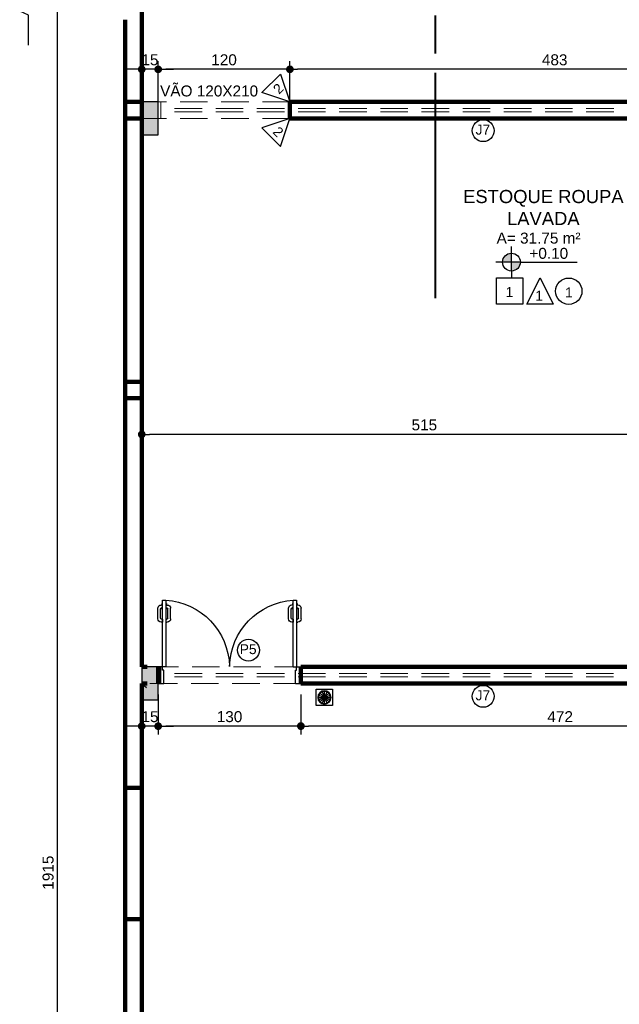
# Model space of a CAD drawing. Header units: metres. Extents: x -44 to 208, y -13 to 238.
# Tile 95 of 154: x -32 to -27, y 219 to 228. Entities that reach past the tile are written whole.
import ezdxf
from ezdxf.enums import TextEntityAlignment as Align

# ---------------------------------------------------------------- set-up
doc = ezdxf.new("R2010")
doc.units = ezdxf.units.M
doc.header["$MEASUREMENT"] = 0
doc.linetypes.add('HIDDEN', pattern=[0.375, 0.25, -0.125])
doc.layers.add('A4Proj', color=1, linetype='HIDDEN', lineweight=9)
doc.layers.add('ALV-ALT', color=7, linetype='Continuous', lineweight=90)
for name, color, linetype in [('CTA-GER', 35, 'Continuous'), ('ESQ-POR', 3, 'Continuous'), ('EST-LAJ', 6, 'Continuous'), ('HTC-PIS', 8, 'Continuous'), ('PIS-DSN', 40, 'Continuous'), ('PRJ-GER', 1, 'HIDDEN'), ('SMB-GER', 9, 'Continuous'), ('TXT-AMB', 25, 'Continuous'), ('TXT-ESP', 40, 'Continuous')]:
    doc.layers.add(name, color=color, linetype=linetype)
doc.styles.add('ARIAL', font='arial.ttf')
doc.styles.add('Griffe', font='arial.ttf')
doc.styles.add('Texto Ambiente 1-50', font='arial.ttf', dxfattribs={"height": 0.12})
doc.styles.add('Texto Cota', font='arial.ttf')
doc.styles.add('Texto Especificacao 1-50', font='arial.ttf', dxfattribs={"height": 0.1})
doc.dimstyles.new('ARQ-1-50', dxfattribs={"dimscale": 0, "dimtxt": 0.1, "dimasz": 0.07, "dimexe": 0.075, "dimexo": 0.1, "dimgap": 0.035, "dimtad": 1, "dimdec": 0, "dimlfac": 100, "dimzin": 1, "dimdsep": 46, "dimtxsty": 'Texto Cota', "dimblk": 'DOT', "dimcen": 0.1, "dimclrd": 256, "dimclre": 256, "dimclrt": 15, "dimaunit": 1, "dimadec": 0, "dimazin": 0, "dimtfac": 1.8, "dimtdec": 0, "dimtix": 1, "dimtmove": 2, "dimatfit": 1, "dimldrblk": 'DOT', "dimfxl": 1, "dimtolj": 1, "dimtzin": 4, "dimlwd": -1, "dimarcsym": 0})

# ---------------------------------------------------------------- blocks, each defined once
blk = doc.blocks.new('A$C6031014A')
at = {"layer": 'HTC-PIS'}
h = blk.add_hatch(color=256, dxfattribs=at)
h.dxf.hatch_style = 1
h.paths.add_polyline_path([(0.15, 0), (0, 0), (0, -0.3), (0.15, -0.3)])
h = blk.add_hatch(color=256, dxfattribs=at)
h.dxf.hatch_style = 1
h.paths.add_polyline_path([(0.15, -5.15), (0, -5.15), (0, -5.45), (0.15, -5.45)])
at = {"layer": 'EST-LAJ'}
for points in [[(0.15, 0), (0, 0), (0, -0.3), (0.15, -0.3), (0.15, 0)], [(0.15, -5.15), (0, -5.15), (0, -5.45), (0.15, -5.45), (0.15, -5.15)]]:
    blk.add_lwpolyline(points, close=True, dxfattribs=at)
blk = doc.blocks.new('PORTA 120 DUPLA')
at = {"layer": 'ESQ-POR'}
for p, q in [((-96.8286, 44.0414), (-96.7786, 44.0414)), ((-96.7786, 44.0414), (-96.7786, 43.9214)), ((-95.5786, 44.0412), (-95.5786, 43.9212)), ((-95.5786, 44.0412), (-95.5286, 44.0412)), ((-96.7886, 43.8914), (-96.8286, 43.8914)), ((-96.7886, 43.9214), (-96.7886, 43.8914)), ((-96.7786, 43.9214), (-96.7886, 43.9214)), ((-96.7886, 43.8914), (-96.7886, 43.2814)), ((-96.7586, 43.8914), (-96.7886, 43.8914)), ((-96.7586, 43.2814), (-96.7586, 43.8914)), ((-95.5986, 43.8912), (-95.5986, 43.2812)), ((-95.5986, 43.8912), (-95.5686, 43.8912)), ((-95.5786, 43.9212), (-95.5686, 43.9212)), ((-95.5686, 43.9212), (-95.5686, 43.8912)), ((-95.5686, 43.2812), (-95.5686, 43.8912)), ((-95.5686, 43.8912), (-95.5286, 43.8912)), ((-96.832, 43.4521), (-96.832, 43.3569)), ((-96.8073, 43.4471), (-96.8073, 43.3616)), ((-96.7894, 43.4821), (-96.802, 43.4821)), ((-96.7894, 43.4571), (-96.7973, 43.4571)), ((-96.7894, 43.4571), (-96.7894, 43.4821)), ((-96.7579, 43.4571), (-96.7579, 43.4821)), ((-96.7579, 43.4821), (-96.7453, 43.4821)), ((-96.7579, 43.4571), (-96.75, 43.4571)), ((-96.74, 43.4471), (-96.74, 43.3616)), ((-96.7153, 43.4521), (-96.7153, 43.3569)), ((-95.642, 43.4518), (-95.642, 43.3567)), ((-95.6173, 43.4469), (-95.6173, 43.3614)), ((-95.5994, 43.4818), (-95.612, 43.4818)), ((-95.5994, 43.4569), (-95.6073, 43.4569)), ((-95.5994, 43.4569), (-95.5994, 43.4818)), ((-95.5679, 43.4818), (-95.5553, 43.4818)), ((-95.5679, 43.4569), (-95.5679, 43.4818)), ((-95.5679, 43.4569), (-95.56, 43.4569)), ((-95.55, 43.4469), (-95.55, 43.3614)), ((-95.5253, 43.4518), (-95.5253, 43.3567)), ((-96.7942, 43.3516), (-96.7973, 43.3516)), ((-96.7946, 43.365), (-96.7946, 43.3516)), ((-96.7886, 43.365), (-96.7946, 43.365)), ((-96.7586, 43.365), (-96.7527, 43.365)), ((-96.753, 43.3516), (-96.75, 43.3516)), ((-96.7527, 43.365), (-96.7527, 43.3516)), ((-95.6042, 43.3514), (-95.6073, 43.3514)), ((-95.5986, 43.3648), (-95.6046, 43.3648)), ((-95.6046, 43.3648), (-95.6046, 43.3514)), ((-95.5686, 43.3648), (-95.5627, 43.3648)), ((-95.563, 43.3514), (-95.56, 43.3514)), ((-95.5627, 43.3648), (-95.5627, 43.3514)), ((-96.7942, 43.3269), (-96.802, 43.3269)), ((-96.7942, 43.3142), (-96.7942, 43.3269)), ((-96.7886, 43.3142), (-96.7942, 43.3142)), ((-96.7886, 43.2814), (-96.7586, 43.2814)), ((-96.7586, 43.3142), (-96.753, 43.3142)), ((-96.753, 43.3269), (-96.7453, 43.3269)), ((-96.753, 43.3142), (-96.753, 43.3269)), ((-95.6042, 43.3267), (-95.612, 43.3267)), ((-95.6042, 43.314), (-95.6042, 43.3267)), ((-95.5986, 43.314), (-95.6042, 43.314)), ((-95.5986, 43.2812), (-95.5686, 43.2812)), ((-95.5686, 43.314), (-95.563, 43.314)), ((-95.563, 43.314), (-95.563, 43.3267)), ((-95.563, 43.3267), (-95.5553, 43.3267))]:
    blk.add_line(p, q, dxfattribs=at)
for centre, radius, start, end in [((-96.8016, 43.9031), 0.6232, 273.95602, 358.46116), ((-95.5552, 43.9033), 0.6236, 181.55354, 266.00804), ((-96.802, 43.4521), 0.03, 90, 180), ((-96.7973, 43.4471), 0.01, 90, 180), ((-96.75, 43.4471), 0.01, 0, 90), ((-96.7453, 43.4521), 0.03, 0, 90), ((-95.612, 43.4518), 0.03, 90, 180), ((-95.6073, 43.4469), 0.01, 90, 180), ((-95.56, 43.4469), 0.01, 0, 90), ((-95.5553, 43.4518), 0.03, 0, 90), ((-96.802, 43.3569), 0.03, 180, 270), ((-96.7973, 43.3616), 0.01, 180, 270), ((-96.75, 43.3616), 0.01, 270, 0), ((-96.7453, 43.3569), 0.03, 270, 0), ((-95.612, 43.3567), 0.03, 180, 270), ((-95.6073, 43.3614), 0.01, 180, 270), ((-95.56, 43.3614), 0.01, 270, 0), ((-95.5553, 43.3567), 0.03, 270, 0)]:
    blk.add_arc(centre, radius, start, end, dxfattribs=at)
blk = doc.blocks.new('Nivel')
h = blk.add_hatch(color=256)
h.paths.add_polyline_path([(0, 0), (0, 0.0813, 0.414214), (-0.0813, 0)])
h.paths.add_polyline_path([(0.0813, 0), (0, 0), (0, -0.0813, 0.414214)])
for p, q in [((0, -0.0813), (0, 0.1418)), ((0.0813, 0), (-0.1418, 0)), ((0.0813, 0), (0.5995, 0)), ((0, -0.0813), (0, -0.1418))]:
    blk.add_line(p, q)
blk.add_circle((0, 0), 0.0813)
at = {"style": 'Griffe'}
blk.add_attdef('NIVEL', text='', height=0.1, dxfattribs=at).set_placement((0.3404, 0), align=Align.BOTTOM_CENTER)
blk = doc.blocks.new('_DOT')
at = {"color": 0, "linetype": 'ByBlock'}
blk.add_line((-0.5, 0), (-1, 0), dxfattribs=at)
at = {"color": 0, "linetype": 'ByBlock', "const_width": 0.5}
blk.add_lwpolyline([(-0.25, 0, 1), (0.25, 0, 1)], format="xyb", close=True, dxfattribs=at)
blk = doc.blocks.new('*D4154')
at = {"layer": 'CTA-GER', "lineweight": -2, "transparency": 16777216}
for p, q in [((-31.4, 229.5141), (-31.9921, 229.5141)), ((-31.4, 210.3641), (-31.9921, 210.3641))]:
    blk.add_line(p, q, dxfattribs=at)
at = {"layer": 'CTA-GER', "transparency": 16777216}
blk.add_line((-31.9171, 210.4341), (-31.9171, 229.4441), dxfattribs=at)
at = {"layer": 'Defpoints', "color": 0, "transparency": 16777216}
for p in [(-31.9171, 229.5141), (-31.3, 229.5141), (-31.3, 210.3641)]:
    blk.add_point(p, dxfattribs=at)
at = {"layer": 'CTA-GER', "transparency": 16777216, "xscale": 0.07, "yscale": 0.07, "zscale": 0.07}
for p, rotation in [((-31.9171, 229.5141), 90), ((-31.9171, 210.3641), 270)]:
    blk.add_blockref('_DOT', p, dxfattribs=dict(at, rotation=rotation))
at = {"layer": 'CTA-GER', "color": 15, "transparency": 16777216, "insert": (-32.0031, 219.9391), "char_height": 0.1, "attachment_point": 5, "rotation": 90, "style": 'Texto Cota'}
blk.add_mtext('\\A1;1915', dxfattribs=at)
blk = doc.blocks.new('*D4193')
at = {"layer": 'CTA-GER', "lineweight": -2, "transparency": 16777216}
for p, q in [((-29.8, 226.9141), (-29.8, 227.3368)), ((-24.975, 226.9141), (-24.975, 227.3368))]:
    blk.add_line(p, q, dxfattribs=at)
at = {"layer": 'CTA-GER', "transparency": 16777216}
blk.add_line((-25.045, 227.2618), (-29.73, 227.2618), dxfattribs=at)
at = {"layer": 'Defpoints', "color": 0, "transparency": 16777216}
for p in [(-29.8, 227.2618), (-29.8, 226.8141), (-24.975, 226.8141)]:
    blk.add_point(p, dxfattribs=at)
at = {"layer": 'CTA-GER', "transparency": 16777216, "xscale": 0.07, "yscale": 0.07, "zscale": 0.07, "rotation": 180}
blk.add_blockref('_DOT', (-29.8, 227.2618), dxfattribs=at)
at = {"layer": 'CTA-GER', "transparency": 16777216, "xscale": 0.07, "yscale": 0.07, "zscale": 0.07}
blk.add_blockref('_DOT', (-24.975, 227.2618), dxfattribs=at)
at = {"layer": 'CTA-GER', "color": 15, "transparency": 16777216, "insert": (-27.3875, 227.3479), "char_height": 0.1, "attachment_point": 5, "style": 'Texto Cota'}
blk.add_mtext('\\A1;483', dxfattribs=at)
blk = doc.blocks.new('*D4194')
at = {"layer": 'CTA-GER', "lineweight": -2, "transparency": 16777216}
for p, q in [((-31, 226.9141), (-31, 227.3368)), ((-29.8, 226.9141), (-29.8, 227.3368))]:
    blk.add_line(p, q, dxfattribs=at)
at = {"layer": 'CTA-GER', "transparency": 16777216}
blk.add_line((-29.87, 227.2618), (-30.93, 227.2618), dxfattribs=at)
at = {"layer": 'Defpoints', "color": 0, "transparency": 16777216}
for p in [(-31, 227.2618), (-31, 226.8141), (-29.8, 226.8141)]:
    blk.add_point(p, dxfattribs=at)
at = {"layer": 'CTA-GER', "transparency": 16777216, "xscale": 0.07, "yscale": 0.07, "zscale": 0.07, "rotation": 180}
blk.add_blockref('_DOT', (-31, 227.2618), dxfattribs=at)
at = {"layer": 'CTA-GER', "transparency": 16777216, "xscale": 0.07, "yscale": 0.07, "zscale": 0.07}
blk.add_blockref('_DOT', (-29.8, 227.2618), dxfattribs=at)
at = {"layer": 'CTA-GER', "color": 15, "transparency": 16777216, "insert": (-30.4, 227.3479), "char_height": 0.1, "attachment_point": 5, "style": 'Texto Cota'}
blk.add_mtext('\\A1;120', dxfattribs=at)
blk = doc.blocks.new('*D4195')
at = {"layer": 'CTA-GER', "transparency": 16777216}
for p, q in [((-31.22, 227.2618), (-31.29, 227.2618)), ((-31, 227.2618), (-31.15, 227.2618)), ((-30.93, 227.2618), (-30.86, 227.2618))]:
    blk.add_line(p, q, dxfattribs=at)
at = {"layer": 'CTA-GER', "lineweight": -2, "transparency": 16777216}
for p, q in [((-31.15, 226.9141), (-31.15, 227.3368)), ((-31, 226.9141), (-31, 227.3368))]:
    blk.add_line(p, q, dxfattribs=at)
at = {"layer": 'Defpoints', "color": 0, "transparency": 16777216}
for p in [(-31.15, 227.2618), (-31.15, 226.8141), (-31, 226.8141)]:
    blk.add_point(p, dxfattribs=at)
at = {"layer": 'CTA-GER', "transparency": 16777216, "xscale": 0.07, "yscale": 0.07, "zscale": 0.07}
blk.add_blockref('_DOT', (-31.15, 227.2618), dxfattribs=at)
at = {"layer": 'CTA-GER', "transparency": 16777216, "xscale": 0.07, "yscale": 0.07, "zscale": 0.07, "rotation": 180}
blk.add_blockref('_DOT', (-31, 227.2618), dxfattribs=at)
at = {"layer": 'CTA-GER', "color": 15, "transparency": 16777216, "insert": (-31.075, 227.3479), "char_height": 0.1, "attachment_point": 5, "style": 'Texto Cota'}
blk.add_mtext('\\A1;15', dxfattribs=at)
blk = doc.blocks.new('*D4203')
at = {"layer": 'CTA-GER', "lineweight": -2, "transparency": 16777216}
for p, q in [((-26, 224.1641), (-26, 223.8591)), ((-31.15, 224.0341), (-31.15, 224.0091))]:
    blk.add_line(p, q, dxfattribs=at)
at = {"layer": 'CTA-GER', "transparency": 16777216}
blk.add_line((-26.07, 223.9341), (-31.08, 223.9341), dxfattribs=at)
at = {"layer": 'Defpoints', "color": 0, "transparency": 16777216}
for p in [(-26, 224.2641), (-31.15, 223.9341), (-31.15, 223.9341)]:
    blk.add_point(p, dxfattribs=at)
at = {"layer": 'CTA-GER', "transparency": 16777216, "xscale": 0.07, "yscale": 0.07, "zscale": 0.07, "rotation": 180}
blk.add_blockref('_DOT', (-31.15, 223.9341), dxfattribs=at)
at = {"layer": 'CTA-GER', "transparency": 16777216, "xscale": 0.07, "yscale": 0.07, "zscale": 0.07}
blk.add_blockref('_DOT', (-26, 223.9341), dxfattribs=at)
at = {"layer": 'CTA-GER', "color": 15, "transparency": 16777216, "insert": (-28.575, 224.0201), "char_height": 0.1, "attachment_point": 5, "style": 'Texto Cota'}
blk.add_mtext('\\A1;515', dxfattribs=at)
blk = doc.blocks.new('*D4206')
at = {"layer": 'CTA-GER', "lineweight": -2, "transparency": 16777216}
for p, q in [((-29.7, 221.5643), (-29.7, 221.2008)), ((-24.9752, 221.5657), (-24.9752, 221.2008))]:
    blk.add_line(p, q, dxfattribs=at)
at = {"layer": 'CTA-GER', "transparency": 16777216}
blk.add_line((-25.0452, 221.2758), (-29.63, 221.2758), dxfattribs=at)
at = {"layer": 'Defpoints', "color": 0, "transparency": 16777216}
for p in [(-29.7, 221.6643), (-24.9752, 221.6657), (-29.7, 221.2758)]:
    blk.add_point(p, dxfattribs=at)
at = {"layer": 'CTA-GER', "transparency": 16777216, "xscale": 0.07, "yscale": 0.07, "zscale": 0.07, "rotation": 180}
blk.add_blockref('_DOT', (-29.7, 221.2758), dxfattribs=at)
at = {"layer": 'CTA-GER', "transparency": 16777216, "xscale": 0.07, "yscale": 0.07, "zscale": 0.07}
blk.add_blockref('_DOT', (-24.9752, 221.2758), dxfattribs=at)
at = {"layer": 'CTA-GER', "color": 15, "transparency": 16777216, "insert": (-27.3376, 221.361), "char_height": 0.1, "attachment_point": 5, "style": 'Texto Cota'}
blk.add_mtext('\\A1;472', dxfattribs=at)
blk = doc.blocks.new('*D4156')
at = {"layer": 'CTA-GER', "lineweight": -2, "transparency": 16777216}
for p, q in [((-31, 221.5641), (-31, 221.1994)), ((-29.7, 221.5643), (-29.7, 221.1994))]:
    blk.add_line(p, q, dxfattribs=at)
at = {"layer": 'CTA-GER', "transparency": 16777216}
blk.add_line((-29.77, 221.2744), (-30.93, 221.2744), dxfattribs=at)
at = {"layer": 'Defpoints', "color": 0, "transparency": 16777216}
for p in [(-31, 221.6641), (-29.7, 221.6643), (-31, 221.2744)]:
    blk.add_point(p, dxfattribs=at)
at = {"layer": 'CTA-GER', "transparency": 16777216, "xscale": 0.07, "yscale": 0.07, "zscale": 0.07, "rotation": 180}
blk.add_blockref('_DOT', (-31, 221.2744), dxfattribs=at)
at = {"layer": 'CTA-GER', "transparency": 16777216, "xscale": 0.07, "yscale": 0.07, "zscale": 0.07}
blk.add_blockref('_DOT', (-29.7, 221.2744), dxfattribs=at)
at = {"layer": 'CTA-GER', "color": 15, "transparency": 16777216, "insert": (-30.35, 221.3605), "char_height": 0.1, "attachment_point": 5, "style": 'Texto Cota'}
blk.add_mtext('\\A1;130', dxfattribs=at)
blk = doc.blocks.new('*D4157')
at = {"layer": 'CTA-GER', "lineweight": -2, "transparency": 16777216}
for p, q in [((-31.15, 221.5641), (-31.15, 221.1992)), ((-31, 221.5641), (-31, 221.1992))]:
    blk.add_line(p, q, dxfattribs=at)
at = {"layer": 'CTA-GER', "transparency": 16777216}
for p, q in [((-31.22, 221.2742), (-31.29, 221.2742)), ((-31, 221.2742), (-31.15, 221.2742)), ((-30.93, 221.2742), (-30.86, 221.2742))]:
    blk.add_line(p, q, dxfattribs=at)
at = {"layer": 'Defpoints', "color": 0, "transparency": 16777216}
for p in [(-31.15, 221.6641), (-31, 221.6641), (-31.15, 221.2742)]:
    blk.add_point(p, dxfattribs=at)
at = {"layer": 'CTA-GER', "transparency": 16777216, "xscale": 0.07, "yscale": 0.07, "zscale": 0.07}
blk.add_blockref('_DOT', (-31.15, 221.2742), dxfattribs=at)
at = {"layer": 'CTA-GER', "transparency": 16777216, "xscale": 0.07, "yscale": 0.07, "zscale": 0.07, "rotation": 180}
blk.add_blockref('_DOT', (-31, 221.2742), dxfattribs=at)
at = {"layer": 'CTA-GER', "color": 15, "transparency": 16777216, "insert": (-31.075, 221.3603), "char_height": 0.1, "attachment_point": 5, "style": 'Texto Cota'}
blk.add_mtext('\\A1;15', dxfattribs=at)
blk = doc.blocks.new('Corte dir-cima')
h = blk.add_hatch(color=256)
h.dxf.hatch_style = 1
h.paths.add_polyline_path([(8.189, 0.439), (7.75, 0.879), (7.311, 0.439, -0.414214)])
h = blk.add_hatch(color=256)
h.dxf.hatch_style = 1
h.paths.add_polyline_path([(7.311, 0.439, 0.198912), (7.129, 0), (6.871, 0)])
h = blk.add_hatch(color=256)
h.dxf.hatch_style = 1
h.paths.add_polyline_path([(8.189, 0.439), (8.629, 0), (8.371, 0, 0.198912)])
for p, q in [((6.871, 0), (7.75, 0.879)), ((8.629, 0), (7.75, 0.879)), ((7.192, 0.031), (8.308, 0.031)), ((7.129, -0.031), (7.129, -0.031)), ((7.192, -0.031), (7.719, -0.031)), ((7.719, -0.559), (7.719, -0.031)), ((7.781, -0.031), (8.308, -0.031)), ((7.781, -0.559), (7.781, -0.031))]:
    blk.add_line(p, q)
at = {"const_width": 0.05}
for points in [[(-6.871, 0), (-1, 0)], [(-0.5, 0), (0.5, 0)], [(1, 0), (6.871, 0)]]:
    blk.add_lwpolyline(points, dxfattribs=at)
blk.add_circle((7.75, 0), 0.621)
for start, end in [(3.1847, 176.8153), (183.1847, 266.8153), (273.1847, 356.8153)]:
    blk.add_arc((7.75, 0), 0.559, start, end)
at = {"style": 'Griffe'}
for tag, height, p in [('A', 0.4, (7.75, 0.295)), ('B', 0.2, (7.537, -0.213)), ('C', 0.2, (7.963, -0.213))]:
    blk.add_attdef(tag, text='', height=height, dxfattribs=at).set_placement(p, align=Align.MIDDLE_CENTER)
blk = doc.blocks.new('VBMKVB')
for p, q in [((-146.0726, -56.7086), (-145.9702, -56.751)), ((-146.0726, -56.751), (-145.9702, -56.7086)), ((-146.0605, -56.769), (-145.9822, -56.6906)), ((-145.9822, -56.769), (-146.0605, -56.6906)), ((-146.0426, -56.781), (-146.0002, -56.6786)), ((-146.0002, -56.781), (-146.0426, -56.6786)), ((-146.0214, -56.6744), (-146.0214, -56.7852)), ((-146.0768, -56.7298), (-145.966, -56.7298))]:
    blk.add_line(p, q)
blk.add_lwpolyline([(-146.0964, -56.8048), (-145.9464, -56.8048), (-145.9464, -56.6548), (-146.0964, -56.6548)], close=True)
for radius in [0.0604, 0.0554]:
    blk.add_circle((-146.0214, -56.7298), radius)

msp = doc.modelspace()

# ---------------------------------------------------------------- linework, layer by layer
at = {"layer": 'A4Proj'}
for p, q in [((-29.8, 226.9641), (-31.15, 226.9641)), ((-30.975, 226.8141), (-30.975, 226.9641)), ((-24.975, 226.9041), (-30.975, 226.9041)), ((-29.8, 226.8141), (-31.15, 226.8141)), ((-24.975, 226.8741), (-30.975, 226.8741)), ((-29.69, 221.8143), (-31.1, 221.8141)), ((-30.9752, 221.6641), (-30.9752, 221.8141)), ((-24.9752, 221.7541), (-30.9752, 221.7541)), ((-24.9752, 221.7241), (-30.9752, 221.7241)), ((-29.7, 221.6643), (-31.1, 221.6643))]:
    msp.add_line(p, q, dxfattribs=at)
at = {"layer": 'ALV-ALT'}
for p, q in [((-31.15, 221.8141), (-31.15, 230.7519)), ((-31.3, 210.3641), (-31.3, 227.7141)), ((-24.6, 226.9641), (-29.8, 226.9641)), ((-29.8, 226.9641), (-29.8, 226.8141)), ((-29.8, 226.8141), (-24.65, 226.8141)), ((-31.1, 221.8141), (-31.15, 221.8141)), ((-31, 221.8141), (-31, 221.6641)), ((-29.7, 221.6643), (-29.7, 221.8143)), ((-29.7, 221.8143), (-24.8, 221.8143)), ((-31.15, 216.6141), (-31.15, 221.6641)), ((-31.1, 221.6641), (-31.15, 221.6641)), ((-24.3, 221.6641), (-29.7, 221.6643))]:
    msp.add_line(p, q, dxfattribs=at)
for points in [[(-31.3, 226.9641), (-31.15, 226.9641), (-31.15, 226.8141), (-31.3, 226.8141)], [(-31.15, 224.4141), (-31.3, 224.4141), (-31.3, 224.2645), (-31.15, 224.2645)], [(-31.3, 219.5145), (-31.15, 219.5145), (-31.15, 220.7137), (-31.3, 220.7137)]]:
    msp.add_lwpolyline(points, close=True, dxfattribs=at)
at = {"layer": 'PIS-DSN'}
msp.add_lwpolyline([(-32.1826, 227.4808), (-32.1826, 227.7555), (-32.2618, 227.7927), (-32.1034, 227.7927), (-32.1826, 227.8251), (-32.1826, 228.1729)], dxfattribs=at)
at = {"layer": 'PRJ-GER'}
msp.add_line((-31.15, 221.6641), (-31.1057, 221.626), dxfattribs=at)
at = {"layer": 'TXT-ESP'}
for points in [[(-30.0546, 227.049), (-29.8849, 227.2187), (-29.8, 226.9641), (-29.8, 226.9641)], [(-30.0546, 226.7293), (-29.8849, 226.5596), (-29.8, 226.8141), (-29.8, 226.8141)], [(-27.6765, 225.1201), (-27.9165, 225.1201), (-27.9165, 225.3601), (-27.6765, 225.3601)], [(-27.4011, 225.1201), (-27.6411, 225.1201), (-27.5211, 225.3601), (-27.5211, 225.3601)]]:
    msp.add_lwpolyline(points, close=True, dxfattribs=at)
for centre, radius in [((-28.0391, 226.7027), 0.1), ((-27.2592, 225.2394), 0.12), ((-30.1775, 221.9672), 0.1), ((-28.0391, 221.5465), 0.1)]:
    msp.add_circle(centre, radius, dxfattribs=at)

# ---------------------------------------------------------------- block references
at = {"layer": 'ALV-ALT', "xscale": -1, "rotation": 180}
msp.add_blockref('PORTA 120 DUPLA', (65.8286, 265.7055), dxfattribs=at)
at = {"layer": 'EST-LAJ'}
msp.add_blockref('A$C6031014A', (-31.15, 226.9641), dxfattribs=at)
at = {"layer": 'HTC-PIS', "xscale": -1, "rotation": 180}
msp.add_blockref('VBMKVB', (116.5357, 164.8064), dxfattribs=at)
at = {"layer": 'SMB-GER'}
ref = msp.add_blockref('Corte dir-cima', (-28.4752, 227.5801), dxfattribs=dict(at, xscale=-0.35, yscale=0.35, zscale=0.35, rotation=270))
ref.add_attrib('A', 'A', dxfattribs={"layer": '0', "height": 0.14, "rotation": 270, "style": 'Griffe', "text_generation_flag": 4}).set_placement((-28.3719, 230.2906), align=Align.MIDDLE_CENTER)
ref.add_attrib('B', '6', dxfattribs={"layer": '0', "height": 0.07, "rotation": 270, "style": 'Griffe', "text_generation_flag": 6}).set_placement((-28.5499, 230.218), align=Align.MIDDLE_CENTER)
ref.add_attrib('C', '7', dxfattribs={"layer": '0', "height": 0.07, "rotation": 270, "style": 'Griffe', "text_generation_flag": 6}).set_placement((-28.5499, 230.3672), align=Align.MIDDLE_CENTER)
msp.add_blockref('Nivel', (-27.7817, 225.5044), dxfattribs=at).add_auto_attribs({'NIVEL': '+0.10'})

# ---------------------------------------------------------------- texts
at = {"layer": 'TXT-AMB', "insert": (-28.2389, 226.1622), "char_height": 0.12, "width": 1.483695, "attachment_point": 1, "style": 'Texto Ambiente 1-50'}
msp.add_mtext('\\pi0.017141;ESTOQUE ROUPA \\P\\pi0.41709;LAVADA', dxfattribs=at)
at = {"layer": 'TXT-ESP', "style": 'ARIAL'}
for rotation, p in [(45, (-29.8987, 227.0295)), (315, (-29.9626, 226.6848))]:
    msp.add_text('2', height=0.09, rotation=rotation, dxfattribs=at).set_placement(p)
for s, p in [('J7', (-28.0417, 226.711)), ('P5', (-30.1802, 221.9755)), ('J7', (-28.0417, 221.5547))]:
    msp.add_text(s, height=0.09, dxfattribs=at).set_placement(p, align=Align.MIDDLE)
at = {"layer": 'TXT-ESP'}
for s, height, style, p in [('A= 31.75 m²', 0.1, 'Texto Especificacao 1-50', (-27.9166, 225.6733)), ('1', 0.09, 'ARIAL', (-27.8355, 225.186)), ('1', 0.09, 'ARIAL', (-27.5645, 225.1537)), ('1', 0.09, 'ARIAL', (-27.293, 225.1833))]:
    msp.add_text(s, height=height, dxfattribs=dict(at, style=style)).set_placement(p)
at = {"layer": 'TXT-ESP', "insert": (-30.9825, 227.1145), "char_height": 0.1, "width": 2.974864, "attachment_point": 1, "style": 'ARIAL'}
msp.add_mtext('VÃO 120X210', dxfattribs=at)

# ---------------------------------------------------------------- dimensions: what is measured, and where the dimension line sits
at = {"layer": 'CTA-GER'}
dim = msp.add_linear_dim(base=(-31.9171, 229.5141), p1=(-31.3, 210.3641), p2=(-31.3, 229.5141), angle=90, dimstyle='ARQ-1-50', override={"dimscale": 1}, dxfattribs=at)
dim.commit()
dim.dimension.update_dxf_attribs({"geometry": '*D4154', "text_midpoint": (-32.0031, 219.9391)})
for base, p1, p2, picture, middle in [((-31.15, 227.2618), (-31, 226.8141), (-31.15, 226.8141), '*D4195', (-31.075, 227.3479)), ((-31, 227.2618), (-29.8, 226.8141), (-31, 226.8141), '*D4194', (-30.4, 227.3479)), ((-29.8000214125, 227.2618392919), (-24.9750214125, 226.8141088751), (-29.8000214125, 226.8141088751), '*D4193', (-27.3875214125, 227.3479306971)), ((-31.15, 223.9341), (-26, 224.2641), (-31.15, 223.9341), '*D4203', (-28.575, 224.0201)), ((-31.15, 221.2742), (-31, 221.6641), (-31.15, 221.6641), '*D4157', (-31.075, 221.3603)), ((-31, 221.2744), (-29.7, 221.6643), (-31, 221.6641), '*D4156', (-30.35, 221.3605)), ((-29.7, 221.2758), (-24.9752, 221.6657), (-29.7, 221.6643), '*D4206', (-27.3376, 221.361))]:
    dim = msp.add_linear_dim(base=base, p1=p1, p2=p2, dimstyle='ARQ-1-50', override={"dimscale": 1}, dxfattribs=at)
    dim.commit()
    dim.dimension.update_dxf_attribs({"geometry": picture, "text_midpoint": middle})

doc.saveas('drawing.dxf')
